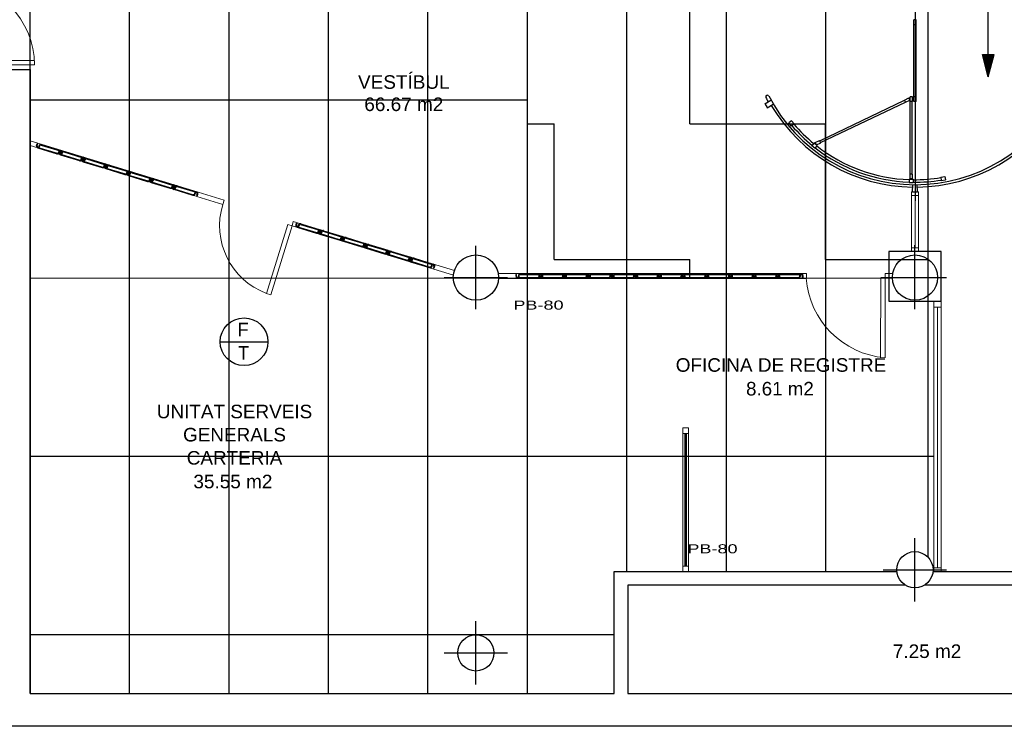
# Model space of a CAD drawing. Header units: metres. Extents: x -1 to 438, y -53 to 52.
# Tile 6 of 27: x 411 to 422, y 13 to 21. Entities that reach past the tile are written whole.
import ezdxf

# ---------------------------------------------------------------- set-up
doc = ezdxf.new("R2010")
doc.units = ezdxf.units.M
doc.linetypes.add('CONTINUA', pattern=[0])
doc.linetypes.add('STRICHPUNKT', pattern=[25.4, 12.7, -6.35, 0, -6.35])
for name, color, linetype, lineweight in [('PA SOSTRE ACTUAL', 7, 'CONTINUA', 25), ('PB MURS ACTUAL', 7, 'CONTINUA', 25), ('PB TEXT ACTUAL', 7, 'CONTINUA', 25)]:
    doc.layers.add(name, color=color, linetype=linetype, lineweight=lineweight)
doc.styles.add('ARIAL', font='arial.ttf')
doc.styles.add('Century Gothic', font='txt')

msp = doc.modelspace()

# ---------------------------------------------------------------- hatches: boundary and pattern name
at = {"layer": 'PA SOSTRE ACTUAL', "linetype": 'CONTINUA', "lineweight": 25, "transparency": 33554687}
h = msp.add_hatch(dxfattribs=at)
h.set_pattern_fill('TRAMA', color=22, scale=1.5, style=0, pattern_type=2)
h.set_pattern_definition([(0, (3, 3), (1.5, 1.5), [1.5, -1.5]), (90, (3, 3), (-1.5, 1.5), [1.5, -1.5])])
h.paths.add_polyline_path([(416.706, 23.705), (416.706, 17.801), (421.136, 17.801), (421.136, 23.705)], flags=0)

# ---------------------------------------------------------------- linework, layer by layer
at = {"layer": 'PA SOSTRE ACTUAL', "color": 22, "linetype": 'CONTINUA', "lineweight": 25, "transparency": 33554687}
for p, q in [((421.136, 14.709), (421.136, 26.048)), ((417.806, 14.551), (417.806, 25.891)), ((418.906, 14.551), (418.906, 25.891)), ((420.006, 14.551), (420.006, 25.891)), ((411.206, 13.201), (411.206, 24.201)), ((412.306, 13.201), (412.306, 24.201)), ((413.406, 13.201), (413.406, 24.201)), ((414.506, 13.201), (414.506, 24.201)), ((415.606, 13.201), (415.606, 24.201)), ((416.706, 13.201), (416.706, 24.201)), ((416.706, 19.763), (411.206, 19.763)), ((420.702, 17.792), (411.206, 17.793)), ((421.201, 15.821), (411.206, 15.822)), ((417.666, 13.851), (411.206, 13.851))]:
    msp.add_line(p, q, dxfattribs=at)
at = {"layer": 'PB MURS ACTUAL', "color": 180, "linetype": 'STRICHPUNKT', "transparency": 33554687}
msp.add_line((420.992, 22.655), (420.992, 18.648), dxfattribs=at)
at = {"layer": 'PB MURS ACTUAL', "color": 180, "transparency": 33554687}
for p, q in [((421.802, 20.021), (421.802, 21.281)), ((420.978, 20.596), (420.978, 20.649)), ((421.005, 20.649), (420.978, 20.649)), ((421.005, 20.596), (420.978, 20.596)), ((420.98, 19.8), (420.98, 20.596)), ((421.003, 19.8), (421.003, 20.596)), ((421.005, 20.596), (421.005, 20.649)), ((421.802, 20.021), (421.737, 20.266)), ((421.737, 20.266), (421.868, 20.266)), ((421.797, 20.261), (421.743, 20.261)), ((421.743, 20.261), (421.797, 20.06)), ((421.792, 20.256), (421.75, 20.256)), ((421.75, 20.256), (421.792, 20.098)), ((421.792, 20.098), (421.792, 20.256)), ((421.797, 20.06), (421.797, 20.261)), ((421.802, 20.266), (421.802, 20.021)), ((421.802, 20.021), (421.868, 20.266)), ((421.808, 20.06), (421.808, 20.261)), ((421.808, 20.261), (421.861, 20.261)), ((421.861, 20.261), (421.808, 20.06)), ((421.813, 20.098), (421.813, 20.256)), ((421.813, 20.256), (421.855, 20.256)), ((421.855, 20.256), (421.813, 20.098)), ((421.787, 20.251), (421.757, 20.251)), ((421.757, 20.251), (421.787, 20.137)), ((421.782, 20.246), (421.763, 20.246)), ((421.763, 20.246), (421.782, 20.175)), ((421.77, 20.241), (421.777, 20.214)), ((421.777, 20.241), (421.77, 20.241)), ((421.777, 20.214), (421.777, 20.241)), ((421.782, 20.175), (421.782, 20.246)), ((421.787, 20.137), (421.787, 20.251)), ((421.818, 20.137), (421.818, 20.251)), ((421.818, 20.251), (421.848, 20.251)), ((421.848, 20.251), (421.818, 20.137)), ((421.823, 20.175), (421.823, 20.246)), ((421.823, 20.246), (421.842, 20.246)), ((421.842, 20.246), (421.823, 20.175)), ((421.828, 20.214), (421.828, 20.241)), ((421.828, 20.241), (421.835, 20.241)), ((421.835, 20.241), (421.828, 20.214)), ((419.331, 19.723), (419.399, 19.761)), ((419.348, 19.813), (419.353, 19.815)), ((419.358, 19.677), (419.424, 19.717)), ((419.938, 19.313), (420.876, 19.761)), ((419.948, 19.292), (420.886, 19.74)), ((420.875, 19.763), (420.923, 19.786)), ((420.887, 19.738), (420.875, 19.763)), ((420.887, 19.738), (420.935, 19.761)), ((420.935, 19.761), (420.923, 19.786)), ((420.964, 19.8), (420.937, 19.8)), ((420.937, 19.747), (420.937, 19.8)), ((420.964, 19.747), (420.937, 19.747)), ((420.939, 18.945), (420.939, 19.747)), ((420.962, 18.945), (420.962, 19.747)), ((420.964, 19.747), (420.964, 19.8)), ((420.978, 19.747), (420.978, 19.8)), ((421.005, 19.8), (420.978, 19.8)), ((421.005, 19.747), (420.978, 19.747)), ((421.005, 19.747), (421.005, 19.8)), ((419.627, 19.534), (419.597, 19.51)), ((419.627, 19.475), (419.597, 19.51)), ((419.655, 19.5), (419.627, 19.534)), ((419.655, 19.5), (419.627, 19.475)), ((411.278, 19.259), (411.284, 19.279)), ((411.284, 19.279), (411.29, 19.277)), ((411.284, 19.257), (411.29, 19.277)), ((419.873, 19.288), (419.849, 19.258)), ((419.908, 19.26), (419.873, 19.288)), ((419.889, 19.292), (419.937, 19.315)), ((419.901, 19.267), (419.889, 19.292)), ((419.901, 19.267), (419.949, 19.29)), ((419.949, 19.29), (419.937, 19.315)), ((411.291, 19.234), (411.504, 19.169)), ((411.293, 19.239), (411.505, 19.175)), ((411.305, 19.258), (411.299, 19.238)), ((411.299, 19.238), (411.304, 19.236)), ((411.31, 19.256), (411.304, 19.236)), ((411.328, 19.265), (411.54, 19.201)), ((411.33, 19.271), (411.542, 19.206)), ((411.523, 19.184), (411.529, 19.204)), ((411.528, 19.182), (411.535, 19.202)), ((411.528, 19.182), (411.535, 19.202)), ((411.529, 19.204), (411.535, 19.202)), ((411.534, 19.181), (411.54, 19.201)), ((411.535, 19.202), (411.54, 19.201)), ((411.55, 19.183), (411.544, 19.163)), ((411.544, 19.163), (411.756, 19.099)), ((411.544, 19.163), (411.549, 19.161)), ((411.555, 19.181), (411.549, 19.161)), ((411.555, 19.181), (411.549, 19.161)), ((411.561, 19.18), (411.555, 19.16)), ((411.579, 19.189), (411.791, 19.124)), ((411.58, 19.195), (411.793, 19.13)), ((419.885, 19.23), (419.849, 19.258)), ((419.908, 19.26), (419.885, 19.23)), ((411.542, 19.157), (411.754, 19.093)), ((411.549, 19.161), (411.555, 19.16)), ((411.773, 19.108), (411.779, 19.128)), ((411.779, 19.128), (411.785, 19.126)), ((411.779, 19.106), (411.785, 19.126)), ((411.779, 19.106), (411.785, 19.126)), ((411.785, 19.126), (411.791, 19.124)), ((411.785, 19.104), (411.791, 19.124)), ((411.792, 19.081), (412.005, 19.017)), ((411.8, 19.107), (411.794, 19.087)), ((411.794, 19.087), (412.007, 19.022)), ((411.794, 19.087), (411.8, 19.085)), ((411.806, 19.105), (411.8, 19.085)), ((411.806, 19.105), (411.8, 19.085)), ((411.8, 19.085), (411.806, 19.083)), ((411.812, 19.103), (411.806, 19.083)), ((411.829, 19.113), (412.042, 19.048)), ((411.831, 19.119), (412.043, 19.054)), ((412.024, 19.032), (412.03, 19.052)), ((412.03, 19.052), (412.036, 19.05)), ((412.03, 19.03), (412.036, 19.05)), ((412.03, 19.03), (412.036, 19.05)), ((412.036, 19.05), (412.042, 19.048)), ((412.036, 19.028), (412.042, 19.048)), ((412.043, 19.005), (412.255, 18.94)), ((412.051, 19.031), (412.045, 19.011)), ((412.045, 19.011), (412.257, 18.946)), ((412.045, 19.011), (412.051, 19.009)), ((412.057, 19.029), (412.051, 19.009)), ((412.057, 19.029), (412.051, 19.009)), ((412.051, 19.009), (412.056, 19.007)), ((412.062, 19.027), (412.056, 19.007)), ((412.08, 19.037), (412.292, 18.972)), ((412.082, 19.042), (412.294, 18.978)), ((412.275, 18.955), (412.281, 18.975)), ((412.28, 18.954), (412.287, 18.974)), ((412.28, 18.954), (412.287, 18.974)), ((412.281, 18.975), (412.287, 18.974)), ((412.286, 18.952), (412.292, 18.972)), ((412.287, 18.974), (412.292, 18.972)), ((412.302, 18.954), (412.295, 18.934)), ((412.307, 18.953), (412.301, 18.933)), ((412.307, 18.953), (412.301, 18.933)), ((412.313, 18.951), (412.307, 18.931)), ((412.331, 18.96), (412.543, 18.896)), ((412.332, 18.966), (412.545, 18.901)), ((420.937, 18.891), (420.937, 18.945)), ((420.964, 18.945), (420.937, 18.945)), ((420.964, 18.891), (420.964, 18.945)), ((412.294, 18.929), (412.506, 18.864)), ((412.295, 18.934), (412.508, 18.87)), ((412.295, 18.934), (412.301, 18.933)), ((412.301, 18.933), (412.307, 18.931)), ((412.525, 18.879), (412.531, 18.899)), ((412.531, 18.899), (412.537, 18.897)), ((412.531, 18.877), (412.537, 18.897)), ((412.531, 18.877), (412.537, 18.897)), ((412.537, 18.897), (412.543, 18.896)), ((412.537, 18.876), (412.543, 18.896)), ((412.544, 18.852), (412.757, 18.788)), ((412.552, 18.878), (412.546, 18.858)), ((412.546, 18.858), (412.552, 18.856)), ((412.546, 18.858), (412.759, 18.793)), ((412.558, 18.876), (412.552, 18.856)), ((412.558, 18.876), (412.552, 18.856)), ((412.552, 18.856), (412.558, 18.855)), ((412.564, 18.875), (412.558, 18.855)), ((412.581, 18.884), (412.794, 18.819)), ((412.583, 18.89), (412.795, 18.825)), ((420.928, 18.889), (420.927, 18.851)), ((420.927, 18.851), (420.972, 18.85)), ((420.928, 18.889), (420.973, 18.888)), ((420.964, 18.891), (420.937, 18.891)), ((420.973, 18.888), (420.972, 18.85)), ((421.276, 18.911), (421.32, 18.919)), ((421.276, 18.911), (421.282, 18.873)), ((421.282, 18.873), (421.327, 18.881)), ((421.32, 18.919), (421.327, 18.881)), ((412.776, 18.803), (412.782, 18.823)), ((412.782, 18.823), (412.788, 18.821)), ((412.782, 18.801), (412.788, 18.821)), ((412.782, 18.801), (412.788, 18.821)), ((412.787, 18.799), (412.794, 18.819)), ((412.788, 18.821), (412.794, 18.819)), ((412.795, 18.776), (413.007, 18.711)), ((412.803, 18.802), (412.797, 18.782)), ((412.797, 18.782), (412.803, 18.78)), ((412.797, 18.782), (413.009, 18.717)), ((412.809, 18.8), (412.803, 18.78)), ((412.809, 18.8), (412.803, 18.78)), ((412.803, 18.78), (412.808, 18.778)), ((412.814, 18.798), (412.808, 18.778)), ((412.832, 18.808), (413.044, 18.743)), ((412.834, 18.813), (413.046, 18.749)), ((413.027, 18.727), (413.033, 18.747)), ((413.032, 18.725), (413.039, 18.745)), ((413.033, 18.747), (413.039, 18.745)), ((420.965, 18.749), (420.966, 18.827)), ((421.018, 18.749), (421.017, 18.827)), ((413.054, 18.726), (413.047, 18.706)), ((413.047, 18.706), (413.053, 18.704)), ((413.059, 18.724), (413.053, 18.704)), ((414.147, 18.382), (414.153, 18.403)), ((414.153, 18.403), (414.159, 18.401)), ((414.153, 18.381), (414.159, 18.401)), ((414.16, 18.358), (414.373, 18.293)), ((414.162, 18.363), (414.375, 18.299)), ((414.174, 18.382), (414.168, 18.362)), ((414.168, 18.362), (414.174, 18.36)), ((414.18, 18.38), (414.174, 18.36)), ((414.197, 18.389), (414.41, 18.325)), ((414.199, 18.395), (414.411, 18.33)), ((414.392, 18.308), (414.398, 18.328)), ((414.398, 18.328), (414.404, 18.326)), ((414.398, 18.306), (414.404, 18.326)), ((414.398, 18.306), (414.404, 18.326)), ((414.403, 18.304), (414.41, 18.325)), ((414.404, 18.326), (414.41, 18.325)), ((414.419, 18.307), (414.413, 18.287)), ((414.425, 18.305), (414.419, 18.285)), ((414.425, 18.305), (414.419, 18.285)), ((414.43, 18.304), (414.424, 18.284)), ((414.448, 18.313), (414.66, 18.248)), ((414.45, 18.319), (414.662, 18.254)), ((414.411, 18.281), (414.623, 18.217)), ((414.413, 18.287), (414.625, 18.222)), ((414.413, 18.287), (414.419, 18.285)), ((414.419, 18.285), (414.424, 18.284)), ((414.643, 18.232), (414.649, 18.252)), ((414.648, 18.23), (414.654, 18.25)), ((414.648, 18.23), (414.654, 18.25)), ((414.649, 18.252), (414.654, 18.25)), ((414.654, 18.25), (414.66, 18.248)), ((414.654, 18.228), (414.66, 18.248)), ((414.662, 18.205), (414.874, 18.14)), ((414.67, 18.231), (414.663, 18.211)), ((414.663, 18.211), (414.876, 18.146)), ((414.663, 18.211), (414.669, 18.209)), ((414.675, 18.229), (414.669, 18.209)), ((414.675, 18.229), (414.669, 18.209)), ((414.669, 18.209), (414.675, 18.207)), ((414.681, 18.227), (414.675, 18.207)), ((414.699, 18.237), (414.911, 18.172)), ((414.7, 18.242), (414.913, 18.178)), ((414.893, 18.155), (414.899, 18.176)), ((414.899, 18.176), (414.905, 18.174)), ((414.899, 18.154), (414.905, 18.174)), ((414.899, 18.154), (414.905, 18.174)), ((414.905, 18.174), (414.911, 18.172)), ((414.905, 18.152), (414.911, 18.172)), ((414.912, 18.129), (415.125, 18.064)), ((414.92, 18.155), (414.914, 18.135)), ((414.914, 18.135), (415.126, 18.07)), ((414.914, 18.135), (414.92, 18.133)), ((414.926, 18.153), (414.92, 18.133)), ((414.926, 18.153), (414.92, 18.133)), ((414.92, 18.133), (414.926, 18.131)), ((414.932, 18.151), (414.926, 18.131)), ((414.949, 18.16), (415.162, 18.096)), ((414.951, 18.166), (415.163, 18.102)), ((415.144, 18.079), (415.15, 18.099)), ((415.15, 18.099), (415.156, 18.098)), ((415.15, 18.077), (415.156, 18.098)), ((415.15, 18.077), (415.156, 18.098)), ((415.155, 18.076), (415.162, 18.096)), ((415.156, 18.098), (415.162, 18.096)), ((415.171, 18.078), (415.165, 18.058)), ((415.177, 18.077), (415.17, 18.057)), ((415.177, 18.077), (415.17, 18.057)), ((415.182, 18.075), (415.176, 18.055)), ((415.2, 18.084), (415.412, 18.02)), ((415.202, 18.09), (415.414, 18.025)), ((421.281, 18.09), (420.702, 18.09)), ((420.702, 18.09), (420.702, 17.54)), ((421.281, 17.54), (421.281, 18.09)), ((415.163, 18.053), (415.375, 17.988)), ((415.165, 18.058), (415.17, 18.057)), ((415.165, 18.058), (415.377, 17.994)), ((415.17, 18.057), (415.176, 18.055)), ((415.395, 18.003), (415.401, 18.023)), ((415.4, 18.001), (415.406, 18.021)), ((415.4, 18.001), (415.406, 18.021)), ((415.401, 18.023), (415.406, 18.021)), ((415.406, 18.021), (415.412, 18.02)), ((415.406, 17.999), (415.412, 18.02)), ((415.414, 17.976), (415.626, 17.912)), ((415.422, 18.002), (415.415, 17.982)), ((415.415, 17.982), (415.421, 17.98)), ((415.415, 17.982), (415.628, 17.917)), ((415.427, 18), (415.421, 17.98)), ((415.427, 18), (415.421, 17.98)), ((415.421, 17.98), (415.427, 17.979)), ((415.433, 17.999), (415.427, 17.979)), ((415.45, 18.008), (415.663, 17.943)), ((415.452, 18.014), (415.665, 17.949)), ((415.645, 17.927), (415.651, 17.947)), ((415.651, 17.947), (415.657, 17.945)), ((415.651, 17.925), (415.657, 17.945)), ((415.672, 17.926), (415.666, 17.906)), ((415.666, 17.906), (415.672, 17.904)), ((415.678, 17.924), (415.672, 17.904)), ((416.58, 17.836), (416.586, 17.836)), ((416.58, 17.815), (416.58, 17.836)), ((416.586, 17.815), (416.586, 17.836)), ((416.6, 17.801), (416.822, 17.801)), ((416.6, 17.795), (416.822, 17.795)), ((416.606, 17.822), (416.606, 17.801)), ((416.606, 17.801), (416.612, 17.801)), ((416.612, 17.822), (416.612, 17.801)), ((416.626, 17.842), (416.848, 17.842)), ((416.626, 17.836), (416.848, 17.836)), ((416.836, 17.836), (416.842, 17.836)), ((416.836, 17.815), (416.836, 17.836)), ((416.842, 17.836), (416.848, 17.836)), ((416.842, 17.815), (416.842, 17.836)), ((416.842, 17.815), (416.842, 17.836)), ((416.848, 17.815), (416.848, 17.836)), ((416.862, 17.822), (416.862, 17.801)), ((416.862, 17.801), (417.084, 17.801)), ((416.862, 17.801), (416.868, 17.801)), ((416.862, 17.795), (417.084, 17.795)), ((416.868, 17.822), (416.868, 17.801)), ((416.868, 17.822), (416.868, 17.801)), ((416.868, 17.801), (416.874, 17.801)), ((416.874, 17.822), (416.874, 17.801)), ((416.888, 17.842), (417.11, 17.842)), ((416.888, 17.836), (417.11, 17.836)), ((417.098, 17.836), (417.104, 17.836)), ((417.098, 17.815), (417.098, 17.836)), ((417.104, 17.836), (417.11, 17.836)), ((417.104, 17.815), (417.104, 17.836)), ((417.104, 17.815), (417.104, 17.836)), ((417.11, 17.815), (417.11, 17.836)), ((417.124, 17.822), (417.124, 17.801)), ((417.124, 17.801), (417.346, 17.801)), ((417.124, 17.801), (417.13, 17.801)), ((417.124, 17.795), (417.346, 17.795)), ((417.13, 17.822), (417.13, 17.801)), ((417.13, 17.822), (417.13, 17.801)), ((417.13, 17.801), (417.136, 17.801)), ((417.136, 17.822), (417.136, 17.801)), ((417.15, 17.842), (417.372, 17.842)), ((417.15, 17.836), (417.372, 17.836)), ((417.36, 17.836), (417.366, 17.836)), ((417.36, 17.815), (417.36, 17.836)), ((417.366, 17.836), (417.372, 17.836)), ((417.366, 17.815), (417.366, 17.836)), ((417.366, 17.815), (417.366, 17.836)), ((417.372, 17.815), (417.372, 17.836)), ((417.386, 17.822), (417.386, 17.801)), ((417.386, 17.801), (417.608, 17.801)), ((417.386, 17.801), (417.392, 17.801)), ((417.386, 17.795), (417.608, 17.795)), ((417.392, 17.822), (417.392, 17.801)), ((417.392, 17.822), (417.392, 17.801)), ((417.392, 17.801), (417.398, 17.801)), ((417.398, 17.822), (417.398, 17.801)), ((417.412, 17.842), (417.634, 17.842)), ((417.412, 17.836), (417.634, 17.836)), ((417.622, 17.836), (417.628, 17.836)), ((417.622, 17.815), (417.622, 17.836)), ((417.628, 17.836), (417.634, 17.836)), ((417.628, 17.815), (417.628, 17.836)), ((417.628, 17.815), (417.628, 17.836)), ((417.634, 17.815), (417.634, 17.836)), ((417.648, 17.822), (417.648, 17.801)), ((417.648, 17.801), (417.87, 17.801)), ((417.648, 17.801), (417.654, 17.801)), ((417.648, 17.795), (417.87, 17.795)), ((417.654, 17.822), (417.654, 17.801)), ((417.654, 17.822), (417.654, 17.801)), ((417.654, 17.801), (417.66, 17.801)), ((417.66, 17.822), (417.66, 17.801)), ((417.674, 17.842), (417.896, 17.842)), ((417.674, 17.836), (417.896, 17.836)), ((417.884, 17.836), (417.89, 17.836)), ((417.884, 17.815), (417.884, 17.836)), ((417.89, 17.836), (417.896, 17.836)), ((417.89, 17.815), (417.89, 17.836)), ((417.89, 17.815), (417.89, 17.836)), ((417.896, 17.815), (417.896, 17.836)), ((417.91, 17.822), (417.91, 17.801)), ((417.91, 17.801), (418.132, 17.801)), ((417.91, 17.801), (417.916, 17.801)), ((417.91, 17.795), (418.132, 17.795)), ((417.916, 17.822), (417.916, 17.801)), ((417.916, 17.822), (417.916, 17.801)), ((417.916, 17.801), (417.922, 17.801)), ((417.922, 17.822), (417.922, 17.801)), ((417.936, 17.842), (418.158, 17.842)), ((417.936, 17.836), (418.158, 17.836)), ((418.146, 17.836), (418.152, 17.836)), ((418.146, 17.815), (418.146, 17.836)), ((418.152, 17.836), (418.158, 17.836)), ((418.152, 17.815), (418.152, 17.836)), ((418.152, 17.815), (418.152, 17.836)), ((418.158, 17.815), (418.158, 17.836)), ((418.172, 17.822), (418.172, 17.801)), ((418.172, 17.801), (418.394, 17.801)), ((418.172, 17.801), (418.178, 17.801)), ((418.172, 17.795), (418.394, 17.795)), ((418.178, 17.822), (418.178, 17.801)), ((418.178, 17.822), (418.178, 17.801)), ((418.178, 17.801), (418.184, 17.801)), ((418.184, 17.822), (418.184, 17.801)), ((418.198, 17.842), (418.42, 17.842)), ((418.198, 17.836), (418.42, 17.836)), ((418.408, 17.836), (418.414, 17.836)), ((418.408, 17.815), (418.408, 17.836)), ((418.414, 17.836), (418.42, 17.836)), ((418.414, 17.815), (418.414, 17.836)), ((418.414, 17.815), (418.414, 17.836)), ((418.42, 17.815), (418.42, 17.836)), ((418.434, 17.822), (418.434, 17.801)), ((418.434, 17.801), (418.656, 17.801)), ((418.434, 17.801), (418.44, 17.801)), ((418.434, 17.795), (418.656, 17.795)), ((418.44, 17.822), (418.44, 17.801)), ((418.44, 17.822), (418.44, 17.801)), ((418.44, 17.801), (418.446, 17.801)), ((418.446, 17.822), (418.446, 17.801)), ((418.46, 17.842), (418.682, 17.842)), ((418.46, 17.836), (418.682, 17.836)), ((418.67, 17.836), (418.676, 17.836)), ((418.67, 17.815), (418.67, 17.836)), ((418.676, 17.836), (418.682, 17.836)), ((418.676, 17.815), (418.676, 17.836)), ((418.676, 17.815), (418.676, 17.836)), ((418.682, 17.815), (418.682, 17.836)), ((418.696, 17.822), (418.696, 17.801)), ((418.696, 17.801), (418.918, 17.801)), ((418.696, 17.801), (418.702, 17.801)), ((418.696, 17.795), (418.918, 17.795)), ((418.702, 17.822), (418.702, 17.801)), ((418.702, 17.822), (418.702, 17.801)), ((418.702, 17.801), (418.708, 17.801)), ((418.708, 17.822), (418.708, 17.801)), ((418.722, 17.842), (418.944, 17.842)), ((418.722, 17.836), (418.944, 17.836)), ((418.932, 17.836), (418.938, 17.836)), ((418.932, 17.815), (418.932, 17.836)), ((418.938, 17.836), (418.944, 17.836)), ((418.938, 17.815), (418.938, 17.836)), ((418.938, 17.815), (418.938, 17.836)), ((418.944, 17.815), (418.944, 17.836)), ((418.958, 17.822), (418.958, 17.801)), ((418.958, 17.801), (419.18, 17.801)), ((418.958, 17.801), (418.964, 17.801)), ((418.958, 17.795), (419.18, 17.795)), ((418.964, 17.822), (418.964, 17.801)), ((418.964, 17.822), (418.964, 17.801)), ((418.964, 17.801), (418.97, 17.801)), ((418.97, 17.822), (418.97, 17.801)), ((418.984, 17.842), (419.206, 17.842)), ((418.984, 17.836), (419.206, 17.836)), ((419.194, 17.836), (419.2, 17.836)), ((419.194, 17.815), (419.194, 17.836)), ((419.2, 17.836), (419.206, 17.836)), ((419.2, 17.815), (419.2, 17.836)), ((419.2, 17.815), (419.2, 17.836)), ((419.206, 17.815), (419.206, 17.836)), ((419.22, 17.822), (419.22, 17.801)), ((419.22, 17.801), (419.442, 17.801)), ((419.22, 17.801), (419.226, 17.801)), ((419.22, 17.795), (419.442, 17.795)), ((419.226, 17.822), (419.226, 17.801)), ((419.226, 17.822), (419.226, 17.801)), ((419.226, 17.801), (419.232, 17.801)), ((419.232, 17.822), (419.232, 17.801)), ((419.246, 17.842), (419.468, 17.842)), ((419.246, 17.836), (419.468, 17.836)), ((419.456, 17.836), (419.462, 17.836)), ((419.456, 17.815), (419.456, 17.836)), ((419.462, 17.815), (419.462, 17.836)), ((419.462, 17.836), (419.468, 17.836)), ((419.462, 17.815), (419.462, 17.836)), ((419.468, 17.815), (419.468, 17.836)), ((419.482, 17.822), (419.482, 17.801)), ((419.482, 17.801), (419.488, 17.801)), ((419.482, 17.801), (419.704, 17.801)), ((419.482, 17.795), (419.704, 17.795)), ((419.488, 17.822), (419.488, 17.801)), ((419.488, 17.822), (419.488, 17.801)), ((419.488, 17.801), (419.494, 17.801)), ((419.494, 17.822), (419.494, 17.801)), ((419.508, 17.842), (419.73, 17.842)), ((419.508, 17.836), (419.73, 17.836)), ((419.718, 17.836), (419.724, 17.836)), ((419.718, 17.815), (419.718, 17.836)), ((419.724, 17.815), (419.724, 17.836)), ((419.744, 17.822), (419.744, 17.801)), ((419.744, 17.801), (419.75, 17.801)), ((419.75, 17.822), (419.75, 17.801)), ((420.702, 17.54), (421.281, 17.54))]:
    msp.add_line(p, q, dxfattribs=at)
at = {"layer": 'PB MURS ACTUAL', "linetype": 'CONTINUA', "lineweight": 13, "transparency": 33554687}
for p, q in [((411.256, 20.151), (410.276, 20.151)), ((411.255, 20.201), (410.346, 20.201)), ((413.065, 18.744), (411.206, 19.313)), ((411.272, 19.24), (411.287, 19.288)), ((413.055, 18.695), (411.206, 19.261)), ((420.952, 18.749), (420.952, 18.09)), ((420.952, 18.749), (421.032, 18.749)), ((421.032, 18.749), (421.032, 18.09)), ((420.952, 18.709), (421.032, 18.709)), ((420.992, 18.709), (420.992, 18.13)), ((414.103, 18.374), (414.117, 18.422)), ((415.898, 17.877), (414.117, 18.422)), ((414.141, 18.363), (414.156, 18.41)), ((415.888, 17.828), (414.103, 18.374)), ((420.952, 18.13), (421.032, 18.13)), ((415.669, 17.895), (415.684, 17.943)), ((419.79, 17.846), (416.382, 17.846)), ((419.79, 17.792), (416.386, 17.792)), ((416.58, 17.792), (416.58, 17.846)), ((419.75, 17.846), (419.75, 17.792)), ((419.79, 17.792), (419.79, 17.846)), ((420.61, 16.915), (420.612, 17.795)), ((420.662, 17.795), (420.612, 17.795)), ((420.66, 16.915), (420.662, 17.845)), ((420.662, 17.845), (420.745, 17.845)), ((420.662, 17.795), (420.742, 17.795)), ((421.201, 17.54), (421.201, 14.551)), ((421.281, 17.54), (421.281, 14.551)), ((421.201, 17.472), (421.281, 17.472)), ((421.241, 17.472), (421.241, 14.591)), ((418.426, 16.138), (418.426, 14.551)), ((418.426, 16.138), (418.486, 16.138)), ((418.486, 16.138), (418.486, 14.551)), ((418.426, 16.078), (418.441, 16.078)), ((418.426, 16.078), (418.486, 16.078)), ((418.441, 16.078), (418.471, 16.078)), ((418.446, 16.078), (418.446, 14.611)), ((418.456, 16.078), (418.456, 14.611)), ((418.466, 16.078), (418.466, 14.611)), ((418.426, 14.611), (418.486, 14.611)), ((421.201, 14.591), (421.281, 14.591)), ((421.201, 14.551), (421.281, 14.551))]:
    msp.add_line(p, q, dxfattribs=at)
at = {"layer": 'PB MURS ACTUAL', "transparency": 33554687}
for p, q in [((410.276, 20.101), (411.206, 20.101)), ((411.206, 20.101), (411.206, 13.201)), ((417.666, 13.201), (417.666, 14.551)), ((417.666, 14.551), (420.792, 14.551)), ((421.19, 14.551), (422.711, 14.551)), ((420.886, 14.401), (417.816, 14.401)), ((417.816, 14.401), (417.816, 13.201)), ((422.711, 14.401), (421.097, 14.401)), ((411.206, 13.201), (417.666, 13.201)), ((417.816, 13.201), (423.731, 13.201)), ((424.29, 12.84), (391.147, 12.84))]:
    msp.add_line(p, q, dxfattribs=at)
at = {"layer": 'PB MURS ACTUAL', "color": 180, "linetype": 'CONTINUA', "transparency": 33554687}
for p, q in [((416.136, 17.451), (416.136, 18.151)), ((420.991, 17.451), (420.991, 18.16)), ((415.786, 17.801), (416.486, 17.801)), ((420.612, 17.801), (421.341, 17.801)), ((420.991, 14.221), (420.991, 14.921)), ((420.641, 14.571), (421.341, 14.571)), ((416.136, 13.301), (416.136, 14.001)), ((415.786, 13.651), (416.486, 13.651))]:
    msp.add_line(p, q, dxfattribs=at)
at = {"layer": 'PB MURS ACTUAL', "color": 7, "linetype": 'CONTINUA', "lineweight": 25, "transparency": 33554687}
msp.add_line((413.308, 17.091), (413.836, 17.091), dxfattribs=at)
at = {"layer": 'PB MURS ACTUAL', "linetype": 'CONTINUA', "lineweight": 13, "transparency": 33554687}
for points in [[(413.051, 18.696), (413.337, 18.609), (413.352, 18.656), (413.065, 18.744), (413.051, 18.696)], [(413.822, 17.625), (413.869, 17.611), (414.103, 18.374), (414.055, 18.389), (413.822, 17.625)]]:
    msp.add_lwpolyline(points, close=True, dxfattribs=at)
at = {"layer": 'PB MURS ACTUAL', "transparency": 33554687}
for centre, radius in [((416.136, 17.801), 0.25), ((420.991, 17.801), 0.25), ((420.991, 14.571), 0.2), ((416.136, 13.651), 0.2)]:
    msp.add_circle(centre, radius, dxfattribs=at)
at = {"layer": 'PB MURS ACTUAL', "color": 7, "linetype": 'CONTINUA', "lineweight": 25, "transparency": 33554687}
msp.add_circle((413.572, 17.091), 0.264, dxfattribs=at)
at = {"layer": 'PB MURS ACTUAL', "linetype": 'CONTINUA', "lineweight": 13, "transparency": 33554687}
for centre, radius, start, end in [((410.346, 20.151), 0.91, 0, 90), ((414.102, 18.374), 0.8, 162.9831, 249.4788), ((420.737, 17.862), 0.95, 184.2058, 265.3384)]:
    msp.add_arc(centre, radius, start, end, dxfattribs=at)
at = {"layer": 'PB MURS ACTUAL', "color": 180, "transparency": 33554687}
for centre, radius, start, end in [((419.36, 19.802), 0.0147, 27.4942, 117.0364), ((420.992, 20.651), 1.902, 209.1989, 210.8014), ((419.355, 19.799), 0.0147, 117.0364, 207.4927), ((420.992, 20.651), 1.86, 207.4927, 209.1989), ((420.992, 20.651), 1.824, 207.4942, 332.5058), ((420.992, 20.651), 1.851, 210.8014, 269.1986), ((420.992, 20.651), 1.851, 270.8014, 329.1986), ((420.992, 20.651), 1.769, 220.7419, 230.6414), ((420.992, 20.651), 1.796, 220.7419, 230.6414), ((411.324, 19.252), 0.02, 73.0793, 163.0793), ((411.297, 19.253), 0.02, 163.0793, 253.0793), ((411.297, 19.253), 0.014, 163.0793, 253.0793), ((411.324, 19.252), 0.014, 73.0793, 163.0793), ((411.509, 19.188), 0.02, 253.0793, 343.0793), ((411.509, 19.188), 0.014, 253.0793, 343.0793), ((411.548, 19.177), 0.02, 163.0793, 253.0793), ((411.548, 19.177), 0.014, 163.0793, 253.0793), ((411.536, 19.187), 0.014, 343.0793, 73.0793), ((411.536, 19.187), 0.02, 343.0793, 73.0793), ((411.575, 19.176), 0.02, 73.0793, 163.0793), ((411.575, 19.176), 0.014, 73.0793, 163.0793), ((420.992, 20.651), 1.796, 232.0919, 267.9414), ((420.992, 20.651), 1.769, 232.0919, 267.9414), ((411.76, 19.112), 0.02, 253.0793, 343.0793), ((411.76, 19.112), 0.014, 253.0793, 343.0793), ((411.798, 19.1), 0.02, 163.0793, 253.0793), ((411.798, 19.1), 0.014, 163.0793, 253.0793), ((411.787, 19.111), 0.014, 343.0793, 73.0793), ((411.787, 19.111), 0.02, 343.0793, 73.0793), ((411.825, 19.099), 0.02, 73.0793, 163.0793), ((411.825, 19.099), 0.014, 73.0793, 163.0793), ((412.038, 19.035), 0.02, 343.0793, 73.0793), ((412.011, 19.036), 0.02, 253.0793, 343.0793), ((412.011, 19.036), 0.014, 253.0793, 343.0793), ((412.049, 19.024), 0.02, 163.0793, 253.0793), ((412.049, 19.024), 0.014, 163.0793, 253.0793), ((412.038, 19.035), 0.014, 343.0793, 73.0793), ((412.076, 19.023), 0.02, 73.0793, 163.0793), ((412.076, 19.023), 0.014, 73.0793, 163.0793), ((412.261, 18.959), 0.02, 253.0793, 343.0793), ((412.261, 18.959), 0.014, 253.0793, 343.0793), ((412.3, 18.948), 0.02, 163.0793, 253.0793), ((412.3, 18.948), 0.014, 163.0793, 253.0793), ((412.288, 18.959), 0.014, 343.0793, 73.0793), ((412.288, 18.959), 0.02, 343.0793, 73.0793), ((412.326, 18.947), 0.02, 73.0793, 163.0793), ((412.326, 18.947), 0.014, 73.0793, 163.0793), ((412.512, 18.883), 0.02, 253.0793, 343.0793), ((412.512, 18.883), 0.014, 253.0793, 343.0793), ((412.55, 18.871), 0.02, 163.0793, 253.0793), ((412.55, 18.871), 0.014, 163.0793, 253.0793), ((412.539, 18.882), 0.014, 343.0793, 73.0793), ((412.539, 18.882), 0.02, 343.0793, 73.0793), ((412.577, 18.871), 0.02, 73.0793, 163.0793), ((412.577, 18.871), 0.014, 73.0793, 163.0793), ((420.992, 20.651), 1.769, 269.3919, 279.2914), ((420.992, 20.651), 1.796, 269.3919, 279.2914), ((412.763, 18.807), 0.02, 253.0793, 343.0793), ((412.763, 18.807), 0.014, 253.0793, 343.0793), ((412.801, 18.795), 0.02, 163.0793, 253.0793), ((412.801, 18.795), 0.014, 163.0793, 253.0793), ((412.79, 18.806), 0.014, 343.0793, 73.0793), ((412.79, 18.806), 0.02, 343.0793, 73.0793), ((412.828, 18.794), 0.02, 73.0793, 163.0793), ((412.828, 18.794), 0.014, 73.0793, 163.0793), ((413.04, 18.73), 0.014, 343.0793, 73.0793), ((413.04, 18.73), 0.02, 343.0793, 73.0793), ((420.992, 20.651), 1.902, 269.1986, 270.8014), ((413.013, 18.731), 0.02, 253.0793, 343.0793), ((413.013, 18.731), 0.014, 253.0793, 343.0793), ((414.166, 18.377), 0.02, 163.0793, 253.0793), ((414.166, 18.377), 0.014, 163.0793, 253.0793), ((414.193, 18.376), 0.02, 73.0793, 163.0793), ((414.193, 18.376), 0.014, 73.0793, 163.0793), ((414.379, 18.312), 0.02, 253.0793, 343.0793), ((414.379, 18.312), 0.014, 253.0793, 343.0793), ((414.417, 18.3), 0.02, 163.0793, 253.0793), ((414.417, 18.3), 0.014, 163.0793, 253.0793), ((414.406, 18.311), 0.014, 343.0793, 73.0793), ((414.406, 18.311), 0.02, 343.0793, 73.0793), ((414.444, 18.3), 0.02, 73.0793, 163.0793), ((414.444, 18.3), 0.014, 73.0793, 163.0793), ((414.629, 18.236), 0.02, 253.0793, 343.0793), ((414.629, 18.236), 0.014, 253.0793, 343.0793), ((414.668, 18.224), 0.02, 163.0793, 253.0793), ((414.668, 18.224), 0.014, 163.0793, 253.0793), ((414.656, 18.235), 0.014, 343.0793, 73.0793), ((414.656, 18.235), 0.02, 343.0793, 73.0793), ((414.694, 18.223), 0.02, 73.0793, 163.0793), ((414.694, 18.223), 0.014, 73.0793, 163.0793), ((414.88, 18.16), 0.02, 253.0793, 343.0793), ((414.88, 18.16), 0.014, 253.0793, 343.0793), ((414.918, 18.148), 0.02, 163.0793, 253.0793), ((414.918, 18.148), 0.014, 163.0793, 253.0793), ((414.907, 18.159), 0.014, 343.0793, 73.0793), ((414.907, 18.159), 0.02, 343.0793, 73.0793), ((414.945, 18.147), 0.02, 73.0793, 163.0793), ((414.945, 18.147), 0.014, 73.0793, 163.0793), ((415.131, 18.083), 0.02, 253.0793, 343.0793), ((415.131, 18.083), 0.014, 253.0793, 343.0793), ((415.169, 18.072), 0.02, 163.0793, 253.0793), ((415.169, 18.072), 0.014, 163.0793, 253.0793), ((415.157, 18.082), 0.014, 343.0793, 73.0793), ((415.157, 18.082), 0.02, 343.0793, 73.0793), ((415.196, 18.071), 0.02, 73.0793, 163.0793), ((415.196, 18.071), 0.014, 73.0793, 163.0793), ((415.381, 18.007), 0.02, 253.0793, 343.0793), ((415.381, 18.007), 0.014, 253.0793, 343.0793), ((415.419, 17.995), 0.02, 163.0793, 253.0793), ((415.419, 17.995), 0.014, 163.0793, 253.0793), ((415.408, 18.006), 0.014, 343.0793, 73.0793), ((415.408, 18.006), 0.02, 343.0793, 73.0793), ((415.446, 17.995), 0.02, 73.0793, 163.0793), ((415.446, 17.995), 0.014, 73.0793, 163.0793), ((415.632, 17.931), 0.02, 253.0793, 343.0793), ((415.632, 17.931), 0.014, 253.0793, 343.0793), ((415.659, 17.93), 0.014, 343.0793, 73.0793), ((415.659, 17.93), 0.02, 343.0793, 73.0793), ((416.6, 17.815), 0.02, 180, 270), ((416.6, 17.815), 0.014, 180, 270), ((416.626, 17.822), 0.02, 90, 180), ((416.626, 17.822), 0.014, 90, 180), ((416.822, 17.815), 0.014, 270, 0), ((416.822, 17.815), 0.02, 270, 0), ((416.862, 17.815), 0.02, 180, 270), ((416.848, 17.822), 0.02, 0, 90), ((416.848, 17.822), 0.014, 0, 90), ((416.862, 17.815), 0.014, 180, 270), ((416.888, 17.822), 0.02, 90, 180), ((416.888, 17.822), 0.014, 90, 180), ((417.084, 17.815), 0.014, 270, 0), ((417.084, 17.815), 0.02, 270, 0), ((417.124, 17.815), 0.02, 180, 270), ((417.11, 17.822), 0.02, 0, 90), ((417.11, 17.822), 0.014, 0, 90), ((417.124, 17.815), 0.014, 180, 270), ((417.15, 17.822), 0.02, 90, 180), ((417.15, 17.822), 0.014, 90, 180), ((417.346, 17.815), 0.014, 270, 0), ((417.346, 17.815), 0.02, 270, 0), ((417.386, 17.815), 0.02, 180, 270), ((417.372, 17.822), 0.02, 0, 90), ((417.372, 17.822), 0.014, 0, 90), ((417.386, 17.815), 0.014, 180, 270), ((417.412, 17.822), 0.02, 90, 180), ((417.412, 17.822), 0.014, 90, 180), ((417.608, 17.815), 0.014, 270, 0), ((417.608, 17.815), 0.02, 270, 0), ((417.648, 17.815), 0.02, 180, 270), ((417.634, 17.822), 0.02, 0, 90), ((417.634, 17.822), 0.014, 0, 90), ((417.648, 17.815), 0.014, 180, 270), ((417.674, 17.822), 0.02, 90, 180), ((417.674, 17.822), 0.014, 90, 180), ((417.87, 17.815), 0.014, 270, 0), ((417.87, 17.815), 0.02, 270, 0), ((417.91, 17.815), 0.02, 180, 270), ((417.896, 17.822), 0.02, 0, 90), ((417.896, 17.822), 0.014, 0, 90), ((417.91, 17.815), 0.014, 180, 270), ((417.936, 17.822), 0.02, 90, 180), ((417.936, 17.822), 0.014, 90, 180), ((418.132, 17.815), 0.014, 270, 0), ((418.132, 17.815), 0.02, 270, 0), ((418.172, 17.815), 0.02, 180, 270), ((418.158, 17.822), 0.02, 0, 90), ((418.158, 17.822), 0.014, 0, 90), ((418.172, 17.815), 0.014, 180, 270), ((418.198, 17.822), 0.02, 90, 180), ((418.198, 17.822), 0.014, 90, 180), ((418.394, 17.815), 0.014, 270, 0), ((418.394, 17.815), 0.02, 270, 0), ((418.434, 17.815), 0.02, 180, 270), ((418.42, 17.822), 0.02, 0, 90), ((418.42, 17.822), 0.014, 0, 90), ((418.434, 17.815), 0.014, 180, 270), ((418.46, 17.822), 0.02, 90, 180), ((418.46, 17.822), 0.014, 90, 180), ((418.656, 17.815), 0.014, 270, 0), ((418.656, 17.815), 0.02, 270, 0), ((418.696, 17.815), 0.02, 180, 270), ((418.682, 17.822), 0.02, 0, 90), ((418.682, 17.822), 0.014, 0, 90), ((418.696, 17.815), 0.014, 180, 270), ((418.722, 17.822), 0.02, 90, 180), ((418.722, 17.822), 0.014, 90, 180), ((418.918, 17.815), 0.014, 270, 0), ((418.918, 17.815), 0.02, 270, 0), ((418.958, 17.815), 0.02, 180, 270), ((418.944, 17.822), 0.02, 0, 90), ((418.944, 17.822), 0.014, 0, 90), ((418.958, 17.815), 0.014, 180, 270), ((418.984, 17.822), 0.02, 90, 180), ((418.984, 17.822), 0.014, 90, 180), ((419.18, 17.815), 0.014, 270, 0), ((419.18, 17.815), 0.02, 270, 0), ((419.22, 17.815), 0.02, 180, 270), ((419.206, 17.822), 0.02, 0, 90), ((419.206, 17.822), 0.014, 0, 90), ((419.22, 17.815), 0.014, 180, 270), ((419.246, 17.822), 0.02, 90, 180), ((419.246, 17.822), 0.014, 90, 180), ((419.442, 17.815), 0.014, 270, 0), ((419.442, 17.815), 0.02, 270, 0), ((419.482, 17.815), 0.02, 180, 270), ((419.468, 17.822), 0.02, 0, 90), ((419.468, 17.822), 0.014, 0, 90), ((419.482, 17.815), 0.014, 180, 270), ((419.508, 17.822), 0.02, 90, 180), ((419.508, 17.822), 0.014, 90, 180), ((419.704, 17.815), 0.014, 270, 0), ((419.704, 17.815), 0.02, 270, 0), ((419.73, 17.822), 0.02, 0, 90), ((419.73, 17.822), 0.014, 0, 90)]:
    msp.add_arc(centre, radius, start, end, dxfattribs=at)

# ---------------------------------------------------------------- texts
at = {"layer": 'PB MURS ACTUAL', "color": 7, "linetype": 'CONTINUA', "lineweight": 25, "transparency": 33554687, "char_height": 0.15, "style": 'Century Gothic'}
for s, insert, width, attachment_point in [('F', (413.501, 17.151), 0.1775, 7), ('T', (413.568, 17.044), 0.165, 2)]:
    msp.add_mtext(s, dxfattribs=dict(at, insert=insert, width=width, attachment_point=attachment_point))
at = {"layer": 'PB TEXT ACTUAL', "transparency": 33554687, "char_height": 0.15, "attachment_point": 8, "style": 'ARIAL'}
for s, insert, width in [('\\W1.00;VESTÍBUL', (415.339, 19.885), 1.08997), ('\\W1.00;66.67 m2', (415.339, 19.639), 0.95263), ('\\W0.99;8.61 m2', (419.498, 16.495), 0.83394), ('\\W1.00;35.55 m2', (413.449, 15.469), 0.95263), ('\\W1.00;7.25 m2', (421.125, 13.593), 0.83506)]:
    msp.add_mtext(s, dxfattribs=dict(at, insert=insert, width=width))
at = {"layer": 'PB TEXT ACTUAL', "color": 180, "transparency": 33554687, "char_height": 0.1, "width": 0.62861, "attachment_point": 8, "style": 'ARIAL'}
for insert in [(416.828, 17.445), (418.752, 14.751)]:
    msp.add_mtext('\\W1.43;PB-80', dxfattribs=dict(at, insert=insert))
at = {"layer": 'PB TEXT ACTUAL', "linetype": 'CONTINUA', "transparency": 33554687, "insert": (419.51, 16.757), "char_height": 0.15, "width": 2.40497, "attachment_point": 8, "style": 'ARIAL'}
msp.add_mtext('\\W1.00;OFICINA DE REGISTRE', dxfattribs=at)
at = {"layer": 'PB TEXT ACTUAL', "linetype": 'CONTINUA', "transparency": 33554687, "insert": (413.467, 16.395), "char_height": 0.15, "width": 1.85263, "attachment_point": 2, "line_spacing_factor": 1.024096, "style": 'ARIAL'}
msp.add_mtext('\\A1;{\\fArial|i0|b0;\\H0.150000;\\W0.997409;\\C180;UNITAT SERVEIS }\\P{\\fArial|i0|b0;\\H0.150000;\\W0.997409;\\C180;GENERALS}\\P{\\fArial|i0|b0;\\H0.150000;\\W0.997409;\\C180;CARTERIA}\\P', dxfattribs=at)

doc.saveas('drawing.dxf')
